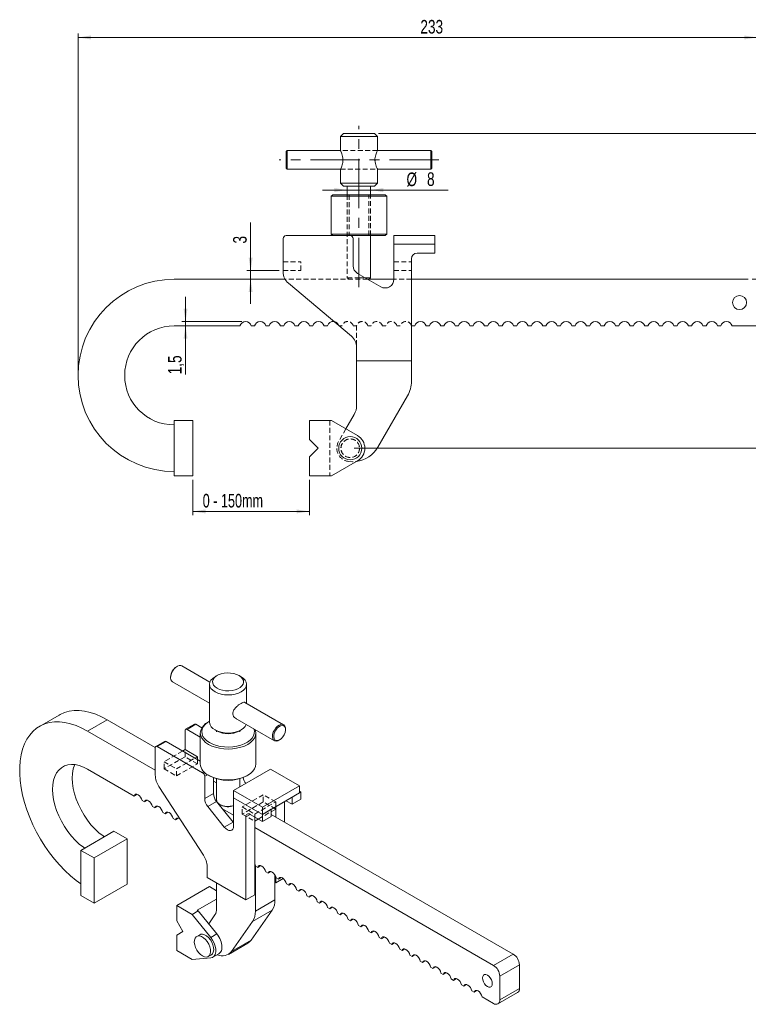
# Model space of a CAD drawing. Header units: millimetres. Extents: x 78 to 474, y 39 to 377.
# Tile 1 of 2: x 78 to 328, y 39 to 377. Entities that reach past the tile are written whole.
import ezdxf

# ---------------------------------------------------------------- set-up
doc = ezdxf.new("R2010")
doc.units = ezdxf.units.MM
doc.header["$LTSCALE"] = 1.333333
doc.linetypes.add('CENTERX2', pattern=[20.32, 12.7, -2.54, 2.54, -2.54])
doc.linetypes.add('HIDDEN', pattern=[1.905, 1.27, -0.635])
doc.styles.add('SLDTEXTSTYLE0', font='TXT', dxfattribs={"width": 0.75})
doc.styles.add('SLDTEXTSTYLE1', font='TXT', dxfattribs={"width": 0.694444})
doc.dimstyles.new('SLDDIMSTYLE0', dxfattribs={"dimtxt": 4.666667, "dimasz": 4.402667, "dimexe": 0, "dimexo": 0.0625, "dimgap": 1.166667, "dimtad": 1, "dimdec": 3, "dimrnd": 1e-09, "dimzin": 12, "dimdsep": 46, "dimtxsty": 'SLDTEXTSTYLE0', "dimsah": 1, "dimcen": 0.09, "dimadec": 0, "dimazin": 3, "dimtfac": 1, "dimtdec": 3, "dimtofl": 0, "dimtmove": 0, "dimatfit": 3, "dimfxl": 0, "dimfrac": 2, "dimtolj": 1, "dimtzin": 12, "dimarcsym": 0})
doc.dimstyles.new('SLDDIMSTYLE1', dxfattribs={"dimtxt": 4.666667, "dimasz": 4.402667, "dimexe": 0, "dimexo": 0.0625, "dimgap": 1.166667, "dimtad": 1, "dimdec": 3, "dimrnd": 1e-09, "dimzin": 12, "dimdsep": 46, "dimtxsty": 'SLDTEXTSTYLE0', "dimsah": 1, "dimcen": 0.09, "dimadec": 0, "dimazin": 3, "dimtfac": 1, "dimtdec": 3, "dimtmove": 0, "dimatfit": 0, "dimfxl": 0, "dimfrac": 2, "dimtolj": 1, "dimtzin": 12, "dimarcsym": 0})
doc.dimstyles.new('SLDDIMSTYLE2', dxfattribs={"dimtxt": 4.666667, "dimasz": 4.402667, "dimexe": 0, "dimexo": 0.0625, "dimgap": 1.166667, "dimtad": 1, "dimdec": 3, "dimrnd": 1e-09, "dimdsep": 46, "dimtxsty": 'SLDTEXTSTYLE0', "dimsah": 1, "dimcen": 0.09, "dimadec": 0, "dimazin": 2, "dimtfac": 1, "dimtdec": 3, "dimtofl": 0, "dimtmove": 0, "dimatfit": 3, "dimfxl": 0, "dimfrac": 2, "dimtolj": 1, "dimtzin": 12, "dimarcsym": 0})

# ---------------------------------------------------------------- blocks, each defined once
blk = doc.blocks.new('_D')
at = {"color": 218, "linetype": 'Continuous', "lineweight": 0}
for p, q in [((98.01, 256.03), (98.01, 372.03)), ((331.01, 286.03), (331.01, 372.03)), ((98.01, 370.69), (331.01, 370.69))]:
    blk.add_line(p, q, dxfattribs=at)
for points in [[(98.01, 370.69), (102.41, 370.02), (102.41, 371.37)], [(331.01, 370.69), (326.6, 371.37), (326.6, 370.02)]]:
    blk.add_solid(points, dxfattribs=at)
at = {"color": 218, "linetype": 'Continuous', "lineweight": 0, "insert": (215.47, 376.71, 6.38), "char_height": 4.667, "attachment_point": 1, "style": 'SLDTEXTSTYLE0'}
blk.add_mtext('233', dxfattribs=at)
blk = doc.blocks.new('_D_1')
at = {"color": 218, "linetype": 'Continuous', "lineweight": 0}
for p, q in [((323.78, 271.69), (353.67, 271.69)), ((352.34, 229.69), (352.34, 271.69)), ((192.74, 229.69), (353.67, 229.69))]:
    blk.add_line(p, q, dxfattribs=at)
for points in [[(352.34, 271.69), (351.66, 267.29), (353.02, 267.29)], [(352.34, 229.69), (353.02, 234.1), (351.66, 234.1)]]:
    blk.add_solid(points, dxfattribs=at)
at = {"color": 218, "linetype": 'Continuous', "lineweight": 0, "insert": (346.32, 242.14, 6.38), "char_height": 4.667, "attachment_point": 1, "rotation": 90, "style": 'SLDTEXTSTYLE0'}
blk.add_mtext('42', dxfattribs=at)
blk = doc.blocks.new('_D_3')
at = {"color": 218, "linetype": 'Continuous', "lineweight": 0}
for p, q in [((137.36, 218.86), (137.36, 206.67)), ((177.41, 218.86), (177.41, 206.67)), ((137.36, 208), (177.41, 208))]:
    blk.add_line(p, q, dxfattribs=at)
for points in [[(137.36, 208), (141.76, 207.32), (141.76, 208.68)], [(177.41, 208), (173, 208.68), (173, 207.32)]]:
    blk.add_solid(points, dxfattribs=at)
at = {"color": 218, "linetype": 'Continuous', "lineweight": 0, "insert": (140.78, 214.02, 6.38), "char_height": 4.667, "attachment_point": 1, "style": 'SLDTEXTSTYLE1'}
blk.add_mtext('0 - 150mm', dxfattribs=at)
blk = doc.blocks.new('_D_4')
at = {"color": 218, "linetype": 'Continuous', "lineweight": 0}
for p, q in [((201.09, 337.69), (353.67, 337.69)), ((352.34, 337.69), (352.34, 287.69)), ((329.34, 287.69), (353.67, 287.69))]:
    blk.add_line(p, q, dxfattribs=at)
for points in [[(352.34, 337.69), (351.66, 333.29), (353.02, 333.29)], [(352.34, 287.69), (353.02, 292.1), (351.66, 292.1)]]:
    blk.add_solid(points, dxfattribs=at)
at = {"color": 218, "linetype": 'Continuous', "lineweight": 0, "insert": (346.32, 313.7, 6.38), "char_height": 4.667, "attachment_point": 1, "rotation": 90, "style": 'SLDTEXTSTYLE0'}
blk.add_mtext('50', dxfattribs=at)
blk = doc.blocks.new('_D_5')
at = {"color": 218, "linetype": 'Continuous', "lineweight": 0}
for p, q in [((190.41, 318.32), (181.94, 318.32)), ((190.41, 318.32), (198.41, 318.32)), ((198.41, 318.32), (224.99, 318.32))]:
    blk.add_line(p, q, dxfattribs=at)
for points in [[(190.41, 318.32), (186, 318.99), (186, 317.64)], [(198.41, 318.32), (202.81, 317.64), (202.81, 318.99)]]:
    blk.add_solid(points, dxfattribs=at)
at = {"color": 218, "linetype": 'Continuous', "lineweight": 0, "attachment_point": 1, "style": 'SLDTEXTSTYLE0'}
for s, insert, char_height in [('%%c', (210.71, 324.33, 6.38), 4.667), ('8', (217.75, 324.4, 6.38), 4.67)]:
    blk.add_mtext(s, dxfattribs=dict(at, insert=insert, char_height=char_height))
blk = doc.blocks.new('_D_6')
at = {"color": 179, "linetype": 'Continuous', "lineweight": 0}
for p, q in [((157.23, 290.69), (157.23, 307.19)), ((167.07, 290.69), (155.89, 290.69)), ((157.23, 290.69), (157.23, 287.69)), ((157.23, 287.69), (157.23, 279.23))]:
    blk.add_line(p, q, dxfattribs=at)
for points in [[(157.23, 290.69), (157.9, 295.1), (156.55, 295.1)], [(157.23, 287.69), (156.55, 283.29), (157.9, 283.29)]]:
    blk.add_solid(points, dxfattribs=at)
at = {"color": 179, "linetype": 'Continuous', "lineweight": 0, "insert": (151.21, 299.95, 6.38), "char_height": 4.67, "attachment_point": 1, "rotation": 90, "style": 'SLDTEXTSTYLE0'}
blk.add_mtext('3', dxfattribs=at)
blk = doc.blocks.new('_D_7')
at = {"color": 179, "linetype": 'Continuous', "lineweight": 0}
for p, q in [((134.89, 273.19), (134.89, 281.66)), ((154.17, 273.19), (133.56, 273.19)), ((134.89, 273.19), (134.89, 271.69)), ((134.89, 271.69), (134.89, 255.05))]:
    blk.add_line(p, q, dxfattribs=at)
for points in [[(134.89, 273.19), (135.57, 277.6), (134.21, 277.6)], [(134.89, 271.69), (134.21, 267.29), (135.57, 267.29)]]:
    blk.add_solid(points, dxfattribs=at)
at = {"color": 179, "linetype": 'Continuous', "lineweight": 0, "insert": (128.88, 255.05, 6.38), "char_height": 4.667, "attachment_point": 1, "rotation": 90, "style": 'SLDTEXTSTYLE0'}
blk.add_mtext('1,5', dxfattribs=at)

msp = doc.modelspace()

# ---------------------------------------------------------------- linework, layer by layer
at = {"color": 218, "linetype": 'CENTERX2', "lineweight": 0}
for p, q in [((194.4069, 285.0265), (194.4069, 340.3599)), ((221.7736, 328.6932), (167.0403, 328.6932))]:
    msp.add_line(p, q, dxfattribs=at)
at = {"color": 7, "linetype": 'Continuous', "lineweight": 15}
for p, q in [((189.0569, 337.6932), (188.0569, 336.6932)), ((188.0569, 336.6932), (188.0569, 331.8682)), ((200.7569, 336.6932), (188.0569, 336.6932)), ((189.0569, 337.6932), (199.7569, 337.6932)), ((200.7569, 336.6932), (199.7569, 337.6932)), ((200.7569, 331.8682), (200.7569, 336.6932)), ((169.7069, 331.8682), (169.4069, 331.5682)), ((169.4069, 325.8182), (169.4069, 331.5682)), ((188.0569, 331.8682), (169.7069, 331.8682)), ((169.7069, 331.8682), (169.7069, 325.5182)), ((219.1069, 331.8682), (200.7569, 331.8682)), ((219.4069, 331.5682), (219.1069, 331.8682)), ((219.1069, 325.5182), (219.1069, 331.8682)), ((219.4069, 331.5682), (219.4069, 325.8182)), ((169.4069, 325.8182), (169.7069, 325.5182)), ((169.7069, 325.5182), (188.0569, 325.5182)), ((188.0569, 325.4932), (188.0569, 320.6932)), ((200.7569, 325.5182), (219.1069, 325.5182)), ((200.7569, 320.6932), (200.7569, 325.5182)), ((219.1069, 325.5182), (219.4069, 325.8182)), ((188.0569, 320.6932), (189.0569, 319.6932)), ((188.0569, 320.6932), (194.4069, 320.6932)), ((194.4069, 319.6932), (189.0569, 319.6932)), ((190.4069, 319.6932), (190.4069, 316.6932)), ((194.4069, 320.6932), (200.7569, 320.6932)), ((199.7569, 319.6932), (194.4069, 319.6932)), ((198.4069, 316.6932), (198.4069, 319.6932)), ((199.7569, 319.6932), (200.7569, 320.6932)), ((185.3819, 316.6932), (184.8819, 316.1932)), ((184.8819, 316.1932), (184.8819, 303.1932)), ((194.4069, 316.1932), (184.8819, 316.1932)), ((185.3819, 316.6932), (194.4069, 316.6932)), ((194.4069, 316.6932), (203.4319, 316.6932)), ((203.9319, 316.1932), (194.4069, 316.1932)), ((203.9319, 316.1932), (203.4319, 316.6932)), ((203.9319, 303.1932), (203.9319, 316.1932)), ((168.4069, 301.6932), (168.4069, 290.17)), ((191.4069, 302.6932), (169.4069, 302.6932)), ((184.8819, 303.1932), (185.3819, 302.6932)), ((184.8819, 303.1932), (194.4069, 303.1932)), ((194.4069, 302.6932), (191.4069, 302.6932)), ((192.4069, 292.312), (192.4069, 301.6932)), ((194.4069, 303.1932), (203.9319, 303.1932)), ((203.4319, 302.6932), (194.4069, 302.6932)), ((198.4069, 288.1932), (198.4069, 302.6932)), ((203.4319, 302.6932), (203.9319, 303.1932)), ((206.4069, 299.6932), (206.4069, 302.6932)), ((206.4069, 302.6932), (220.4069, 302.6932)), ((220.4069, 299.6932), (220.4069, 302.6932)), ((206.4069, 299.6932), (220.4069, 299.6932)), ((206.4069, 299.6932), (206.4069, 287.6932)), ((220.4069, 296.6932), (220.4069, 299.6932)), ((212.4069, 259.6932), (212.4069, 294.6932)), ((214.4069, 296.6932), (220.4069, 296.6932)), ((169.0635, 287.6932), (131.0069, 287.6932)), ((201.9069, 285.0951), (193.9069, 289.7139)), ((196.5409, 288.1932), (198.4069, 288.1932)), ((206.4069, 287.6932), (197.4069, 287.6932)), ((197.9069, 287.6932), (198.4069, 288.1932)), ((328.0069, 287.6932), (212.4069, 287.6932)), ((170.193, 286.3398), (191.8209, 268.1919)), ((131.0069, 271.6932), (153.5704, 271.6932)), ((157.4434, 271.6932), (158.5704, 271.6932)), ((162.4434, 271.6932), (163.5704, 271.6932)), ((167.4434, 271.6932), (168.5704, 271.6932)), ((172.4434, 271.6932), (173.5704, 271.6932)), ((177.4434, 271.6932), (178.5704, 271.6932)), ((182.4434, 271.6932), (183.5704, 271.6932)), ((187.4434, 271.6932), (187.3664, 271.9296)), ((187.4434, 271.6932), (187.6482, 271.6932)), ((212.4434, 271.6932), (212.4069, 271.8177)), ((212.4434, 271.6932), (213.5705, 271.6932)), ((217.4434, 271.6932), (218.5704, 271.6932)), ((222.4434, 271.6932), (223.5704, 271.6932)), ((227.4434, 271.6932), (228.5704, 271.6932)), ((232.4434, 271.6932), (233.5704, 271.6932)), ((237.4434, 271.6932), (238.5704, 271.6932)), ((242.4434, 271.6932), (243.5704, 271.6932)), ((247.4434, 271.6932), (248.5704, 271.6932)), ((252.4434, 271.6932), (253.5704, 271.6932)), ((257.4434, 271.6932), (258.5704, 271.6932)), ((262.4434, 271.6932), (263.5704, 271.6932)), ((267.4434, 271.6932), (268.5705, 271.6932)), ((272.4434, 271.6932), (273.5704, 271.6932)), ((277.4434, 271.6932), (278.5704, 271.6932)), ((282.4434, 271.6932), (283.5705, 271.6932)), ((287.4434, 271.6932), (288.5704, 271.6932)), ((292.4434, 271.6932), (293.5704, 271.6932)), ((297.4434, 271.6932), (298.5705, 271.6932)), ((302.4434, 271.6932), (303.5704, 271.6932)), ((307.4434, 271.6932), (308.5704, 271.6932)), ((312.4434, 271.6932), (313.5705, 271.6932)), ((317.4434, 271.6932), (318.5704, 271.6932)), ((322.4434, 271.6932), (328.0069, 271.6932)), ((193.6069, 264.3617), (193.6069, 259.6932)), ((193.6069, 259.6932), (212.4069, 259.6932)), ((193.6069, 259.6932), (193.6069, 244.3114)), ((212.4069, 252.6727), (212.4069, 259.6932)), ((200.882, 230.0314), (211.0672, 247.6727)), ((192.8031, 241.3114), (189.9232, 236.3233)), ((137.3569, 239.1932), (131.0069, 239.1932)), ((131.0069, 220.1932), (131.0069, 239.1932)), ((137.3569, 220.1932), (137.3569, 239.1932)), ((177.4069, 239.1932), (177.4069, 232.6932)), ((184.9525, 239.1932), (177.4069, 239.1932)), ((193.9069, 234.0233), (184.9525, 239.1932)), ((177.4069, 232.6932), (180.4069, 229.6932)), ((180.4069, 229.6932), (177.4069, 226.6932)), ((177.4069, 226.6932), (177.4069, 220.1932)), ((184.9525, 220.1932), (193.9069, 225.3631)), ((137.3569, 220.1932), (131.0069, 220.1932)), ((177.4069, 220.1932), (184.9525, 220.1932)), ((132.0244, 154.806), (131.8123, 154.6836)), ((143.2663, 149.3902), (133.6121, 154.9634)), ((129.7797, 151.1626), (129.7797, 150.9177)), ((130.4374, 149.464), (143.1403, 142.1308)), ((145.7066, 151.6635), (144.9994, 151.2551)), ((153.9811, 151.2551), (153.2739, 151.6635)), ((143.1403, 148.6634), (143.1403, 135.5988)), ((155.8403, 142.1314), (155.8403, 148.6634)), ((168.5432, 134.7982), (155.2778, 142.4561)), ((91.5286, 138.1109), (84.7934, 134.2228)), ((108.0273, 136.4771), (101.2921, 132.589)), ((124.4983, 126.9686), (108.0273, 136.4771)), ((143.1076, 136.0161), (142.754, 135.8119)), ((151.8729, 137.0896), (165.3684, 129.2988)), ((124.494, 119.1948), (101.2921, 132.589)), ((134.7117, 132.7796), (134.7117, 126.2473)), ((137.9241, 134.9724), (134.9189, 133.2375)), ((135.4188, 133.188), (138.424, 134.9228)), ((139.9653, 130.5634), (135.4188, 133.188)), ((140.4927, 133.7287), (138.424, 134.9228)), ((139.9653, 131.9243), (139.9653, 121.3093)), ((144.9994, 133.0071), (145.7066, 132.5987)), ((145.4903, 132.7236), (145.4903, 132.3326)), ((153.2739, 132.5987), (153.9811, 133.0071)), ((153.4903, 132.3326), (153.4903, 132.7236)), ((159.0153, 121.3093), (159.0153, 131.9243)), ((169.2009, 133.0996), (169.2009, 133.3445)), ((127.7064, 129.0738), (124.7012, 127.3389)), ((128.2063, 129.0243), (125.2011, 127.2894)), ((139.9653, 122.236), (128.2063, 129.0243)), ((166.9562, 129.4562), (167.1683, 129.5786)), ((124.494, 126.8811), (124.494, 117.472)), ((140.7575, 118.3089), (125.2011, 127.2894)), ((134.7117, 126.2473), (133.8642, 125.7581)), ((138.9544, 123.7981), (134.7117, 126.2473)), ((138.1069, 123.3088), (138.9544, 123.7981)), ((138.9544, 122.8196), (138.9544, 123.7981)), ((101.2921, 119.5243), (117.2469, 110.3138)), ((164.092, 119.5336), (151.3641, 112.1859)), ((173.9915, 113.8187), (164.092, 119.5336)), ((141.4646, 109.4241), (141.4646, 117.0842)), ((142.754, 117.4218), (143.1076, 117.2176)), ((144.4698, 111.1589), (144.4698, 116.5715)), ((145.4903, 114.8502), (144.4698, 115.4393)), ((145.4903, 116.2307), (145.4903, 109.0612)), ((153.4903, 113.4133), (153.4903, 116.2307)), ((155.8729, 117.2176), (156.2265, 117.4218)), ((125.757, 113.6154), (141.0502, 89.9682)), ((151.3641, 109.7363), (151.3641, 112.1859)), ((151.3641, 112.1859), (161.2636, 106.471)), ((161.2636, 106.471), (173.9915, 113.8187)), ((171.4813, 109.92), (174.4865, 111.6548)), ((173.9915, 111.3691), (173.9915, 113.8187)), ((174.4865, 111.6548), (173.9915, 111.9406)), ((174.4865, 109.2052), (174.4865, 111.6548)), ((118.2629, 110.9003), (117.2469, 110.3138)), ((119.9855, 108.7329), (120.7824, 108.2728)), ((121.7984, 108.8593), (120.7824, 108.2728)), ((144.4698, 111.1589), (141.4646, 109.4241)), ((145.5305, 108.4252), (142.5253, 106.6903)), ((151.1873, 101.3881), (145.5305, 108.4252)), ((151.3641, 109.7363), (161.2636, 104.0214)), ((151.3641, 109.7363), (151.3641, 99.9378)), ((161.2636, 104.0214), (173.9915, 111.3691)), ((168.8296, 101.3767), (168.8296, 108.3892)), ((169.3596, 108.6951), (171.4813, 107.4703)), ((171.4813, 107.4703), (171.4813, 109.92)), ((171.4813, 107.4703), (174.4865, 109.2052)), ((123.5211, 106.6918), (124.318, 106.2318)), ((125.3339, 106.8183), (124.318, 106.2318)), ((128.8695, 104.7773), (127.8535, 104.1908)), ((148.1821, 99.6533), (142.5253, 106.6903)), ((146.6614, 107.4286), (147.015, 107.2244)), ((151.3641, 103.683), (147.5921, 105.8606)), ((161.2636, 104.0214), (161.2636, 106.471)), ((164.2688, 105.7563), (161.2636, 104.0214)), ((164.2688, 104.9387), (165.8244, 105.8367)), ((164.2688, 103.3066), (164.2688, 105.7563)), ((165.8244, 105.8367), (165.8244, 106.6543)), ((165.8244, 103.1116), (165.8244, 106.6543)), ((127.0566, 104.6508), (127.8535, 104.1908)), ((130.5921, 102.6098), (131.389, 102.1497)), ((132.405, 102.7363), (131.389, 102.1497)), ((155.6067, 74.6254), (155.6067, 103.2043)), ((157.021, 104.021), (161.2636, 101.5718)), ((158.6119, 101.673), (158.6119, 103.1025)), ((158.6119, 76.3603), (158.6119, 103.1025)), ((158.6119, 101.673), (159.8501, 102.3878)), ((161.2636, 101.5718), (161.2636, 104.0214)), ((164.2688, 103.3066), (161.2636, 101.5718)), ((247.3273, 56.0609), (164.2688, 104.0096)), ((99.0028, 91.6652), (110.3165, 98.1965)), ((114.8067, 95.6044), (110.3165, 98.1965)), ((134.1277, 100.5688), (134.0907, 100.7293)), ((134.1277, 100.5688), (134.2344, 100.5072)), ((151.1873, 101.3881), (148.1821, 99.6533)), ((151.3641, 101.1807), (151.1873, 101.3881)), ((240.5921, 52.1728), (158.6119, 99.4989)), ((103.493, 89.0731), (114.8067, 95.6044)), ((114.8067, 95.6044), (114.8067, 80.0901)), ((103.493, 89.0731), (99.0028, 91.6652)), ((99.0028, 76.1509), (99.0028, 91.6652)), ((103.493, 73.5588), (103.493, 89.0731)), ((142.3131, 86.1116), (142.3131, 82.2996)), ((158.8506, 70.7655), (158.8506, 86.3982)), ((158.8764, 86.2816), (159.6733, 85.8216)), ((160.6893, 86.4081), (159.6733, 85.8216)), ((142.3131, 82.2996), (155.6067, 74.6254)), ((162.4119, 84.2406), (163.2088, 83.7806)), ((164.2248, 84.3671), (163.2088, 83.7806)), ((165.5858, 74.6537), (165.5858, 83.146)), ((165.8244, 80.524), (165.8244, 82.6342)), ((165.8244, 80.524), (168.3739, 81.9957)), ((165.9475, 82.1996), (166.7444, 81.7395)), ((167.7604, 82.326), (166.7444, 81.7395)), ((114.8067, 80.0901), (103.493, 73.5588)), ((143.0821, 79.2303), (131.8568, 72.75)), ((145.557, 77.8016), (143.0821, 79.2303)), ((145.557, 80.427), (145.557, 71.6124)), ((165.5858, 80.6617), (165.8244, 80.524)), ((169.483, 80.1586), (170.2799, 79.6985)), ((171.2959, 80.285), (170.2799, 79.6985)), ((173.0185, 78.1176), (173.8154, 77.6575)), ((174.8314, 78.244), (173.8154, 77.6575)), ((103.493, 73.5588), (99.0028, 76.1509)), ((138.8837, 71.0917), (145.557, 74.9441)), ((158.6119, 76.3603), (155.6067, 74.6254)), ((165.5858, 74.6537), (158.8506, 70.7655)), ((176.5541, 76.0765), (177.351, 75.6165)), ((178.367, 76.203), (177.351, 75.6165)), ((131.8568, 72.75), (131.8568, 67.4425)), ((137.1923, 69.6699), (131.8568, 72.75)), ((139.2694, 70.869), (138.8837, 71.0917)), ((157.4364, 60.8706), (164.6384, 71.1178)), ((164.6384, 71.1178), (157.9032, 67.2297)), ((180.0896, 74.0355), (180.8865, 73.5755)), ((181.9025, 74.162), (180.8865, 73.5755)), ((183.6251, 71.9945), (184.422, 71.5344)), ((185.438, 72.1209), (184.422, 71.5344)), ((139.2694, 70.869), (137.1923, 69.6699)), ((143.524, 61.7933), (137.1923, 69.6699)), ((139.2694, 70.869), (145.6012, 62.9924)), ((144.9886, 69.4909), (142.8375, 66.4303)), ((187.1607, 69.9535), (187.9576, 69.4934)), ((188.9736, 70.0799), (187.9576, 69.4934)), ((190.6962, 67.9125), (191.4931, 67.4524)), ((192.5091, 68.0389), (191.4931, 67.4524)), ((131.8568, 67.4425), (133.9781, 63.7683)), ((150.7012, 56.9825), (157.9032, 67.2297)), ((194.2317, 65.8714), (195.0286, 65.4114)), ((196.0446, 65.9979), (195.0286, 65.4114)), ((133.9781, 63.7683), (131.8568, 62.5433)), ((131.8568, 62.5433), (131.8568, 57.2358)), ((139.7721, 62.7152), (138.7114, 62.1029)), ((145.6012, 62.9924), (143.524, 61.7933)), ((157.4364, 60.8706), (150.7012, 56.9825)), ((197.7673, 63.8304), (198.5642, 63.3704)), ((199.5802, 63.9569), (198.5642, 63.3704)), ((201.3028, 61.7894), (202.0997, 61.3293)), ((203.1157, 61.9158), (202.0997, 61.3293)), ((149.5771, 55.9399), (156.3123, 59.828)), ((204.8383, 59.7484), (205.6352, 59.2883)), ((206.6512, 59.8748), (205.6352, 59.2883)), ((208.3739, 57.7073), (209.1708, 57.2473)), ((210.1868, 57.8338), (209.1708, 57.2473)), ((131.8568, 57.2358), (137.1923, 54.1557)), ((137.1923, 54.1557), (143.524, 54.7218)), ((142.6798, 55.2286), (143.7405, 55.8409)), ((144.2561, 54.9478), (146.3332, 56.1469)), ((211.9094, 55.6663), (212.7063, 55.2063)), ((213.7223, 55.7928), (212.7063, 55.2063)), ((240.5921, 52.1728), (247.3273, 56.0609)), ((215.4449, 53.6253), (216.2419, 53.1653)), ((217.2578, 53.7518), (216.2419, 53.1653)), ((218.9805, 51.5843), (219.7774, 51.1242)), ((220.7934, 51.7107), (219.7774, 51.1242)), ((249.4486, 52.3867), (242.7135, 48.4986)), ((249.4486, 44.2213), (249.4486, 52.3867)), ((222.516, 49.5433), (223.3129, 49.0832)), ((224.3289, 49.6697), (223.3129, 49.0832)), ((226.0515, 47.5022), (226.8485, 47.0422)), ((227.8644, 47.6287), (226.8485, 47.0422)), ((242.7135, 40.3331), (242.7135, 48.4986)), ((229.5871, 45.4612), (230.384, 45.0012)), ((231.4, 45.5877), (230.384, 45.0012)), ((242.7135, 40.3331), (249.4486, 44.2213)), ((233.1226, 43.4202), (233.9195, 42.9602)), ((234.9355, 43.5467), (233.9195, 42.9602)), ((236.6581, 41.3792), (240.5921, 39.1081)), ((242.092, 38.9596), (248.8272, 42.8478))]:
    msp.add_line(p, q, dxfattribs=at)
at = {"color": 7, "linetype": 'HIDDEN', "lineweight": 0}
for p, q in [((200.7569, 331.8932), (188.0569, 331.8932)), ((200.7569, 331.8682), (188.0569, 331.8682)), ((188.0569, 331.8682), (188.0569, 331.8568)), ((200.7569, 331.852), (200.7569, 331.8682)), ((188.0569, 325.5182), (200.7569, 325.5182)), ((188.0569, 325.4932), (200.7569, 325.4932)), ((200.7569, 325.5182), (200.7569, 325.5189)), ((190.4069, 316.6932), (190.4069, 288.1932)), ((191.0069, 316.6932), (191.0069, 302.6932)), ((197.8069, 302.6932), (197.8069, 316.6932)), ((198.4069, 302.6932), (198.4069, 316.6932)), ((168.4069, 293.6932), (174.4069, 293.6932)), ((168.4069, 290.6932), (174.4069, 290.6932)), ((174.4069, 290.6932), (174.4069, 293.6932)), ((206.4069, 293.6932), (212.4069, 293.6932)), ((206.4069, 290.6932), (212.4069, 290.6932)), ((197.4069, 287.6932), (169.0635, 287.6932)), ((190.4069, 288.1932), (194.4069, 288.1932)), ((190.4069, 288.1932), (190.9069, 287.6932)), ((194.4069, 288.1932), (196.5409, 288.1932)), ((212.4069, 287.6932), (206.4069, 287.6932)), ((187.6482, 271.6932), (188.5704, 271.6932)), ((192.4434, 271.6932), (193.5704, 271.6932)), ((193.6069, 271.8177), (193.6069, 264.3617)), ((197.4434, 271.6932), (198.5704, 271.6932)), ((202.4434, 271.6932), (203.5704, 271.6932)), ((207.4434, 271.6932), (208.5704, 271.6932)), ((184.4069, 239.1932), (184.4069, 220.1932)), ((189.9232, 236.3233), (187.4232, 231.9932)), ((133.8642, 125.7581), (127.4992, 122.0836)), ((134.7117, 123.7977), (134.7117, 126.2473)), ((134.7117, 123.7977), (127.4992, 119.634)), ((127.4992, 119.634), (127.4992, 122.0836)), ((127.4992, 122.0836), (131.7419, 119.6344)), ((131.7419, 119.6344), (138.1069, 123.3088)), ((138.9544, 121.3485), (134.7117, 123.7977)), ((138.9544, 121.3485), (138.9544, 122.8196)), ((127.4992, 119.634), (131.7419, 117.1848)), ((131.7419, 117.1848), (138.9544, 121.3485)), ((131.7419, 117.1848), (131.7419, 119.6344)), ((161.5818, 110.7356), (154.3693, 106.5719)), ((161.5818, 108.2859), (154.3693, 104.1223)), ((158.6119, 104.1227), (165.8244, 108.2863)), ((165.8244, 108.2863), (161.5818, 110.7356)), ((161.5818, 108.2859), (161.5818, 110.7356)), ((165.8244, 105.8367), (161.5818, 108.2859)), ((165.8244, 106.6543), (165.8244, 108.2863)), ((154.3693, 104.1223), (154.3693, 106.5719)), ((154.3693, 106.5719), (158.6119, 104.1227)), ((159.8501, 102.3878), (164.2688, 104.9387)), ((154.3693, 104.1223), (158.6119, 101.673)), ((158.6119, 103.1025), (158.6119, 104.1227))]:
    msp.add_line(p, q, dxfattribs=at)
at = {"color": 8, "linetype": 'Continuous', "lineweight": 15}
for p, q in [((140.7575, 118.3089), (141.2235, 118.5779)), ((142.411, 117.6305), (141.4646, 117.0842)), ((157.0212, 104.0209), (155.6067, 103.2043))]:
    msp.add_line(p, q, dxfattribs=at)
at = {"color": 7, "linetype": 'HIDDEN', "lineweight": 0, "flags": 128}
msp.add_lwpolyline([(190.7129, 225.1459), (192.2054, 225.0314), (193.4673, 225.1092)], dxfattribs=at)
at = {"color": 7, "linetype": 'Continuous', "lineweight": 15, "flags": 128}
for points in [[(133.6121, 154.9634), (133.2499, 155.0935), (132.6969, 155.0754), (132.094, 154.845), (131.4861, 154.4196), (130.918, 153.8305), (130.432, 153.1215), (130.0642, 152.3452), (129.8418, 151.5591), (129.7812, 150.8216), (129.8871, 150.1874), (130.1515, 149.7034), (130.4374, 149.464)], [(153.2733, 151.6639), (152.4041, 152.0702), (151.4075, 152.3633), (150.3272, 152.5304), (149.2103, 152.5642), (148.1056, 152.4632), (147.0614, 152.2318), (146.1234, 151.8802), (145.3325, 151.4236), (144.7234, 150.8821), (144.3226, 150.2793), (144.1476, 149.6416), (144.2061, 148.9968), (144.4956, 148.3731), (145.0034, 147.7979), (145.7072, 147.2961), (146.5764, 146.8897), (147.573, 146.5966), (148.6533, 146.4295), (149.7703, 146.3957), (150.8749, 146.4967), (151.9191, 146.7281), (152.8571, 147.0798), (153.648, 147.5363), (154.2571, 148.0778), (154.658, 148.6806), (154.8329, 149.3183), (154.7744, 149.9631), (154.4849, 150.5868), (153.9771, 151.1621), (153.2733, 151.6639)], [(153.9804, 151.2555), (154.7701, 150.7), (155.3569, 150.0663), (155.7182, 149.3786), (155.8403, 148.6634), (155.7182, 147.9483), (155.3569, 147.2606), (154.7701, 146.6268), (153.9804, 146.0713), (153.0181, 145.6154), (151.9203, 145.2767), (150.7291, 145.0681), (149.4903, 144.9976), (148.2514, 145.0681), (147.0602, 145.2767), (145.9624, 145.6154), (145.0001, 146.0713), (144.2104, 146.6268), (143.6236, 147.2606), (143.2623, 147.9483), (143.1403, 148.6634), (143.2623, 149.3786), (143.6236, 150.0663), (144.2104, 150.7), (144.9994, 151.2551)], [(108.0273, 136.4771), (106.0484, 137.5225), (104.0837, 138.3661), (102.1475, 139.002), (100.2536, 139.4256), (98.4158, 139.6337), (96.6472, 139.625), (94.9605, 139.3995), (93.3681, 138.9587), (91.8812, 138.3059), (91.5286, 138.1109)], [(101.2921, 132.589), (99.3132, 133.6343), (97.3485, 134.478), (95.4123, 135.1139), (93.5184, 135.5374), (91.6806, 135.7456), (89.912, 135.7369), (88.2253, 135.5113), (86.6329, 135.0706), (85.146, 134.4178), (83.7755, 133.5577), (82.5312, 132.4965), (81.4221, 131.2418), (80.4561, 129.8026), (79.6402, 128.1894), (78.9804, 126.4138), (78.4813, 124.4885), (78.1466, 122.4274), (77.9786, 120.2454), (77.9786, 117.9581), (78.1466, 115.5822), (78.4813, 113.1346), (78.9804, 110.6331), (79.6402, 108.0956), (80.4561, 105.5404), (81.4221, 102.986), (82.5312, 100.4507), (83.7755, 97.9528), (85.146, 95.5104), (86.6329, 93.1409), (88.2253, 90.8615), (89.912, 88.6886), (91.6806, 86.6379), (93.5184, 84.7241), (95.4123, 82.9611), (97.3485, 81.3615), (99.0028, 80.1488)], [(142.7551, 128.0362), (141.7844, 128.6923), (141.0034, 129.428), (140.4314, 130.2252), (140.0825, 131.0642), (139.9653, 131.9243), (140.0825, 132.7845), (140.4314, 133.6235), (141.0034, 134.4207), (141.7844, 135.1564), (142.754, 135.8119)], [(143.1076, 136.0161), (142.3859, 135.5457), (141.5851, 134.8462), (140.989, 134.0816), (140.6131, 133.2717), (140.4671, 132.4375), (140.5548, 131.6006), (140.8739, 130.7826), (141.4162, 130.0048), (142.1676, 129.2872), (143.1086, 128.6486)], [(158.7981, 133.0917), (158.898, 132.7845), (159.0153, 131.9243), (158.898, 131.0642), (158.5491, 130.2252), (157.9771, 129.428), (157.1961, 128.6923), (156.2255, 128.0362), (155.0889, 127.4758), (153.8145, 127.025), (152.4336, 126.6948), (150.9803, 126.4934), (149.4903, 126.4257), (148.0002, 126.4934), (146.5469, 126.6948), (145.166, 127.025), (143.8916, 127.4758), (142.7551, 128.0362)], [(143.1086, 128.6486), (144.215, 128.1053), (145.4579, 127.6715), (146.8053, 127.3585), (148.2222, 127.1743), (149.672, 127.1236), (151.1171, 127.2079), (152.52, 127.4249), (153.8445, 127.7691), (155.0561, 128.2314), (156.1237, 128.7999), (157.0194, 129.4599), (157.7202, 130.1943), (158.2077, 130.9842), (158.4696, 131.8089), (158.4988, 132.6472), (158.3392, 133.3566)], [(145.0001, 133.0067), (145.9624, 132.5508), (147.0602, 132.212), (148.2514, 132.0034), (149.4903, 131.933), (150.7291, 132.0034), (151.9203, 132.212), (153.0181, 132.5508), (153.9804, 133.0067), (154.7701, 133.5622), (155.3569, 134.1959), (155.7142, 134.872)], [(166.9562, 129.4562), (166.5816, 129.2762), (165.9982, 129.1508), (165.4859, 129.2403), (165.0825, 129.5381), (164.8182, 130.0221), (164.7123, 130.6564), (164.7728, 131.3939), (164.9953, 132.1799), (165.3631, 132.9562), (165.8491, 133.6652), (166.4171, 134.2543), (167.0251, 134.6798), (167.628, 134.9101), (168.181, 134.9282), (168.6431, 134.7327), (168.9801, 134.3381), (169.167, 133.7738), (169.2009, 133.3445)], [(169.1909, 132.8614), (169.1603, 133.5426), (168.9528, 134.0802), (168.5866, 134.4264), (168.0944, 134.5504), (167.5198, 134.4413), (166.914, 134.1086), (166.3308, 133.582), (165.8219, 132.9083), (165.4327, 132.1472), (165.1976, 131.3666), (165.1376, 130.6356), (165.258, 130.0193), (165.5481, 129.5724), (165.9821, 129.3346), (166.5215, 129.3271), (167.1184, 129.5505), (167.7196, 129.985), (168.2718, 130.592), (168.726, 131.3175), (169.0417, 132.097), (169.1909, 132.8614)], [(100.2744, 92.3993), (99.8431, 92.6996), (98.4153, 93.826), (97.0295, 95.1248), (95.7057, 96.5769), (94.4635, 98.1612), (93.3208, 99.8546), (92.2944, 101.6325), (91.3992, 103.4688), (90.6482, 105.3368), (90.0524, 107.2093), (89.6206, 109.059), (89.3589, 110.8588), (89.2713, 112.5826), (89.3589, 114.2052), (89.6206, 115.703), (90.0524, 117.054), (90.6482, 118.2387), (91.3992, 119.2396), (92.2944, 120.0423), (93.3208, 120.6351), (94.4635, 121.0092), (95.7057, 121.1593), (97.0295, 121.0831), (98.4153, 120.7817), (99.8431, 120.2596), (101.2921, 119.5243)], [(107.0096, 96.2874), (106.5783, 96.5878), (105.1505, 97.7142), (103.7646, 99.0129), (102.4409, 100.465), (101.1987, 102.0494), (100.056, 103.7428), (99.0296, 105.5206), (98.1344, 107.3569), (97.3834, 109.225), (96.7876, 111.0975), (96.3558, 112.9471), (96.0941, 114.747), (96.0065, 116.4708), (96.0941, 118.0934), (96.3558, 119.5911), (96.7876, 120.9421), (96.8558, 121.1055)], [(142.7551, 117.4212), (143.8916, 116.8608), (145.166, 116.41), (146.5469, 116.0798), (148.0002, 115.8783), (149.4903, 115.8106), (150.9803, 115.8783), (152.4336, 116.0798), (153.8145, 116.41), (155.0889, 116.8608), (156.2255, 117.4212), (157.1961, 118.0773), (157.9771, 118.813), (158.5491, 119.6101), (158.898, 120.4491), (159.0153, 121.3093)], [(119.9855, 108.7329), (119.7974, 109.3311), (119.4822, 109.9062), (119.0738, 110.3961), (118.6162, 110.7482), (118.1586, 110.9245), (117.7502, 110.9061), (117.435, 110.695), (117.2469, 110.3138)], [(123.5211, 106.6918), (123.333, 107.2901), (123.0178, 107.8652), (122.6094, 108.3551), (122.1517, 108.7071), (121.6941, 108.8834), (121.2857, 108.8651), (120.9705, 108.6539), (120.7824, 108.2728)], [(127.0566, 104.6508), (126.8685, 105.2491), (126.5533, 105.8241), (126.1449, 106.3141), (125.6873, 106.6661), (125.2296, 106.8424), (124.8213, 106.824), (124.5061, 106.6129), (124.318, 106.2318)], [(130.5921, 102.6098), (130.404, 103.2081), (130.0888, 103.7831), (129.6804, 104.273), (129.2228, 104.6251), (128.7652, 104.8014), (128.3568, 104.783), (128.0416, 104.5719), (127.8535, 104.1908)], [(132.9939, 102.4253), (132.7583, 102.5841), (132.3007, 102.7604), (131.8923, 102.742), (131.5771, 102.5309), (131.389, 102.1497)], [(151.3641, 99.9378), (151.2918, 99.3455), (151.0799, 98.877), (150.7428, 98.5643), (150.3034, 98.4286), (149.7918, 98.4793), (149.2428, 98.7128), (148.6937, 99.1132), (148.1821, 99.6533)], [(158.6119, 87.0454), (158.6423, 86.9824), (158.8506, 86.3982)], [(158.8764, 86.2816), (158.6883, 86.8799), (158.6119, 87.0454)], [(162.4119, 84.2406), (162.2238, 84.8389), (161.9086, 85.4139), (161.5003, 85.9039), (161.0426, 86.2559), (160.585, 86.4322), (160.1766, 86.4138), (159.8614, 86.2027), (159.6733, 85.8216)], [(165.9475, 82.1996), (165.7594, 82.7979), (165.4442, 83.3729), (165.0358, 83.8628), (164.5782, 84.2149), (164.1205, 84.3912), (163.7121, 84.3728), (163.3969, 84.1617), (163.2088, 83.7806)], [(169.483, 80.1586), (169.2949, 80.7569), (168.9797, 81.3319), (168.5713, 81.8218), (168.1137, 82.1739), (167.656, 82.3502), (167.2477, 82.3318), (166.9325, 82.1207), (166.7444, 81.7395)], [(173.0185, 78.1176), (172.8304, 78.7158), (172.5152, 79.2909), (172.1069, 79.7808), (171.6492, 80.1328), (171.1916, 80.3092), (170.7832, 80.2908), (170.468, 80.0797), (170.2799, 79.6985)], [(176.5541, 76.0765), (176.366, 76.6748), (176.0508, 77.2499), (175.6424, 77.7398), (175.1848, 78.0918), (174.7271, 78.2681), (174.3187, 78.2498), (174.0035, 78.0386), (173.8154, 77.6575)], [(180.0896, 74.0355), (179.9015, 74.6338), (179.5863, 75.2088), (179.1779, 75.6988), (178.7203, 76.0508), (178.2627, 76.2271), (177.8543, 76.2087), (177.5391, 75.9976), (177.351, 75.6165)], [(183.6251, 71.9945), (183.437, 72.5928), (183.1218, 73.1678), (182.7135, 73.6577), (182.2558, 74.0098), (181.7982, 74.1861), (181.3898, 74.1677), (181.0746, 73.9566), (180.8865, 73.5755)], [(187.1607, 69.9535), (186.9726, 70.5518), (186.6574, 71.1268), (186.249, 71.6167), (185.7914, 71.9688), (185.3337, 72.1451), (184.9253, 72.1267), (184.6101, 71.9156), (184.422, 71.5344)], [(190.6962, 67.9125), (190.5081, 68.5107), (190.1929, 69.0858), (189.7845, 69.5757), (189.3269, 69.9277), (188.8693, 70.1041), (188.4609, 70.0857), (188.1457, 69.8746), (187.9576, 69.4934)], [(194.2317, 65.8714), (194.0436, 66.4697), (193.7284, 67.0448), (193.3201, 67.5347), (192.8624, 67.8867), (192.4048, 68.063), (191.9964, 68.0446), (191.6812, 67.8335), (191.4931, 67.4524)], [(197.7673, 63.8304), (197.5792, 64.4287), (197.264, 65.0037), (196.8556, 65.4936), (196.398, 65.8457), (195.9403, 66.022), (195.5319, 66.0036), (195.2167, 65.7925), (195.0286, 65.4114)], [(140.6956, 55.4251), (141.3935, 55.124), (142.0476, 55.0455), (142.6167, 55.1944), (143.0651, 55.5615), (143.3646, 56.1236), (143.4964, 56.8454), (143.4522, 57.6816), (143.2349, 58.5797), (142.8579, 59.4831), (142.3451, 60.3352), (141.7287, 61.0824), (141.0473, 61.6778), (140.3439, 62.0839), (139.6625, 62.2752), (139.0461, 62.2397), (138.5333, 61.9797), (138.1564, 61.5114), (137.939, 60.8643), (137.8948, 60.0791), (138.0266, 59.2051), (138.3262, 58.2972), (138.7746, 57.4124), (139.3437, 56.6064), (139.9977, 55.9298), (140.6956, 55.4251)], [(143.7405, 55.8409), (144.1257, 56.1738), (144.4253, 56.7359), (144.5571, 57.4577), (144.5129, 58.2939), (144.2955, 59.192), (143.9186, 60.0954), (143.4058, 60.9475), (142.7894, 61.6947), (142.108, 62.2901), (141.4046, 62.6962), (140.7232, 62.8875), (140.1068, 62.852), (139.7721, 62.7152)], [(143.524, 54.7218), (144.1825, 54.9078), (144.7102, 55.3293), (145.0786, 55.9638), (145.2679, 56.7769), (145.2679, 57.7248), (145.0786, 58.7565), (144.7102, 59.8163), (144.1825, 60.8471), (143.524, 61.7933)], [(156.3123, 59.828), (156.84, 60.2051), (157.4364, 60.8706)], [(201.3028, 61.7894), (201.1147, 62.3877), (200.7995, 62.9627), (200.3911, 63.4526), (199.9335, 63.8047), (199.4759, 63.981), (199.0675, 63.9626), (198.7523, 63.7515), (198.5642, 63.3704)], [(204.8383, 59.7484), (204.6502, 60.3467), (204.335, 60.9217), (203.9267, 61.4116), (203.469, 61.7637), (203.0114, 61.94), (202.603, 61.9216), (202.2878, 61.7105), (202.0997, 61.3293)], [(208.3739, 57.7073), (208.1858, 58.3056), (207.8706, 58.8807), (207.4622, 59.3706), (207.0046, 59.7226), (206.5469, 59.899), (206.1385, 59.8806), (205.8233, 59.6694), (205.6352, 59.2883)], [(211.9094, 55.6663), (211.7213, 56.2646), (211.4061, 56.8397), (210.9977, 57.3296), (210.5401, 57.6816), (210.0825, 57.8579), (209.6741, 57.8396), (209.3589, 57.6284), (209.1708, 57.2473)], [(215.4449, 53.6253), (215.2568, 54.2236), (214.9417, 54.7986), (214.5333, 55.2885), (214.0756, 55.6406), (213.618, 55.8169), (213.2096, 55.7985), (212.8944, 55.5874), (212.7063, 55.2063)], [(218.9805, 51.5843), (218.7924, 52.1826), (218.4772, 52.7576), (218.0688, 53.2475), (217.6112, 53.5996), (217.1535, 53.7759), (216.7451, 53.7575), (216.4299, 53.5464), (216.2419, 53.1653)], [(222.516, 49.5433), (222.3279, 50.1416), (222.0127, 50.7166), (221.6043, 51.2065), (221.1467, 51.5586), (220.6891, 51.7349), (220.2807, 51.7165), (219.9655, 51.5054), (219.7774, 51.1242)], [(226.0515, 47.5022), (225.8634, 48.1005), (225.5483, 48.6756), (225.1399, 49.1655), (224.6822, 49.5175), (224.2246, 49.6939), (223.8162, 49.6755), (223.501, 49.4644), (223.3129, 49.0832)], [(229.5871, 45.4612), (229.399, 46.0595), (229.0838, 46.6346), (228.6754, 47.1245), (228.2178, 47.4765), (227.7601, 47.6528), (227.3517, 47.6344), (227.0365, 47.4233), (226.8485, 47.0422)], [(240.1679, 45.8854), (240.0848, 46.5389), (239.8438, 47.2244), (239.4683, 47.8747), (238.9952, 48.4261), (238.4708, 48.8248), (237.9464, 49.0316), (237.4733, 49.0264), (237.0979, 48.8095), (236.8568, 48.4024), (236.7738, 47.8448), (236.8568, 47.1912), (237.0979, 46.5058), (237.4733, 45.8555), (237.9464, 45.304), (238.4708, 44.9054), (238.9952, 44.6986), (239.4683, 44.7038), (239.8438, 44.9206), (240.0848, 45.3278), (240.1679, 45.8854)], [(233.1226, 43.4202), (232.9345, 44.0185), (232.6193, 44.5935), (232.2109, 45.0834), (231.7533, 45.4355), (231.2957, 45.6118), (230.8873, 45.5934), (230.5721, 45.3823), (230.384, 45.0012)], [(236.6581, 41.3792), (236.4701, 41.9775), (236.1549, 42.5525), (235.7465, 43.0424), (235.2888, 43.3945), (234.8312, 43.5708), (234.4228, 43.5524), (234.1076, 43.3413), (233.9195, 42.9602)]]:
    msp.add_lwpolyline(points, dxfattribs=at)
at = {"color": 7, "linetype": 'Continuous', "lineweight": 15}
for centre, radius in [((325.0069, 279.6932), 2.4), ((191.4069, 229.6932), 3.9688)]:
    msp.add_circle(centre, radius, dxfattribs=at)
at = {"color": 7, "linetype": 'HIDDEN', "lineweight": 0}
for radius in [3.2, 3.175]:
    msp.add_circle((191.4069, 229.6932), radius, dxfattribs=at)
at = {"color": 7, "linetype": 'Continuous', "lineweight": 15}
for centre, radius, start, end in [((169.4069, 301.6932), 1, 90, 180), ((191.4069, 301.6932), 1, 0, 90), ((214.4069, 294.6932), 2, 90, 180), ((195.4069, 292.312), 3, 180, 240), ((131.0069, 254.6932), 33, 90, 270), ((173.4069, 290.17), 5, 180, 230), ((203.4069, 287.6932), 3, 240, 0), ((131.0069, 254.6932), 17, 90, 270), ((155.5069, 271.1932), 2, 14.477512, 165.522488), ((160.5069, 271.1932), 2, 14.477512, 165.522488), ((165.5069, 271.1932), 2, 14.477512, 165.522488), ((170.5069, 271.1932), 2, 14.477512, 165.522488), ((175.5069, 271.1932), 2, 14.477512, 165.522488), ((180.5069, 271.1932), 2, 14.477512, 165.522488), ((185.5069, 271.1932), 2, 78.395031, 165.522488), ((215.5069, 271.1932), 2, 14.477512, 165.522488), ((220.5069, 271.1932), 2, 14.477512, 165.522488), ((225.5069, 271.1932), 2, 14.477512, 165.522488), ((230.5069, 271.1932), 2, 14.477512, 165.522488), ((235.5069, 271.1932), 2, 14.477512, 165.522488), ((240.5069, 271.1932), 2, 14.477512, 165.522488), ((245.5069, 271.1932), 2, 14.477512, 165.522488), ((250.5069, 271.1932), 2, 14.477512, 165.522488), ((255.5069, 271.1932), 2, 14.477512, 165.522488), ((260.5069, 271.1932), 2, 14.477512, 165.522488), ((265.5069, 271.1932), 2, 14.477512, 165.522488), ((270.5069, 271.1932), 2, 14.477512, 165.522488), ((275.5069, 271.1932), 2, 14.477512, 165.522488), ((280.5069, 271.1932), 2, 14.477512, 165.522488), ((285.5069, 271.1932), 2, 14.477512, 165.522488), ((290.5069, 271.1932), 2, 14.477512, 165.522488), ((295.5069, 271.1932), 2, 14.477512, 165.522488), ((300.5069, 271.1932), 2, 14.477512, 165.522488), ((305.5069, 271.1932), 2, 14.477512, 165.522488), ((310.5069, 271.1932), 2, 14.477512, 165.522488), ((315.5069, 271.1932), 2, 14.477512, 165.522488), ((320.5069, 271.1932), 2, 14.477512, 165.522488), ((188.6069, 264.3617), 5, 0, 50), ((202.4069, 252.6727), 10, 330, 0), ((187.6069, 244.3114), 6, 330, 0), ((191.4069, 229.6932), 5, 300, 60), ((192.2217, 235.0314), 10, 277.155303, 330), ((134.0975, 151.0171), 4.3203, 121.935124, 178.070256), ((146.3182, 135.9157), 3.1937, 185.694837, 245.625331), ((135.1428, 132.8496), 0.4367, 50.796704, 189.214048), ((138.1311, 134.514), 0.503, 54.382869, 114.306762), ((149.4902, 139.8741), 8.2005, 242.528075, 297.477293), ((127.9134, 128.6154), 0.503, 54.382869, 114.306762), ((124.9251, 126.951), 0.4367, 50.796704, 189.214048), ((144.8001, 121.8335), 4.8632, 186.187449, 245.13268), ((139.9294, 117.0143), 1.5368, 2.605482, 57.394395), ((131.8865, 117.7577), 7.398, 182.213655, 214.050804), ((149.4902, 129.3987), 13.7521, 242.351527, 297.653848), ((159.3988, 117.3471), 4.7355, 188.433013, 215.485031), ((146.0644, 109.6361), 4.6047, 182.639322, 219.772058), ((149.0696, 111.371), 4.6047, 182.639322, 219.772058), ((147.4107, 109.2024), 1.9257, 184.206397, 247.113726), ((149.5097, 112.9602), 6.2218, 242.759386, 287.339985), ((149.5062, 112.0394), 5.4213, 242.647862, 290.041147), ((156.4689, 103.3442), 0.8734, 50.796494, 189.214073), ((134.9206, 85.8259), 7.398, 2.213634, 34.050876), ((159.4536, 74.4018), 6.1374, 327.650622, 2.351586), ((141.8776, 71.4613), 3.6825, 327.650834, 2.35132), ((152.7184, 70.5137), 6.1374, 327.650622, 2.351586), ((139.7027, 58.0828), 7.6744, 2.639145, 39.77219), ((144.9862, 58.1353), 2.4017, 304.115577, 7.19683), ((147.5542, 59.4419), 3.9941, 244.166205, 321.991801), ((244.843, 52.1771), 4.6104, 2.605407, 57.394655), ((238.1078, 48.289), 4.6104, 2.605407, 57.394655), ((248.0451, 44.0289), 1.4166, 303.508521, 7.803406), ((241.4202, 40.1234), 1.3101, 230.796366, 9.214139)]:
    msp.add_arc(centre, radius, start, end, dxfattribs=at)
at = {"color": 7, "linetype": 'HIDDEN', "lineweight": 0}
for centre, radius, start, end in [((185.5069, 271.1932), 2, 21.604969, 78.395031), ((190.5069, 271.1932), 2, 14.477512, 165.522488), ((195.5069, 271.1932), 2, 14.477512, 165.522488), ((195.5069, 271.1932), 2, 14.477512, 161.805128), ((200.5069, 271.1932), 2, 14.477512, 165.522488), ((205.5069, 271.1932), 2, 14.477512, 165.522488), ((210.5069, 271.1932), 2, 18.194872, 165.522488), ((191.4069, 229.6932), 4.6, 150, 261.321752)]:
    msp.add_arc(centre, radius, start, end, dxfattribs=at)
at = {"color": 7, "linetype": 'Continuous', "lineweight": 15}
for points, knots in [([(188.0752, 331.8568), (188.0699, 331.8673), (188.0485, 331.9101), (188.1715, 331.6659), (188.4043, 331.1549), (188.7035, 330.3431), (188.923, 329.3189), (188.9346, 328.2534), (188.7697, 327.3033), (188.5036, 326.4719), (188.2197, 325.8179), (188.0714, 325.5219), (188.0601, 325.4995), (188.0569, 325.4932)], [0, 0, 0, 0, 0.03112593, 0.12600924, 0.22364052, 0.33100257, 0.44362071, 0.54528691, 0.63708591, 0.73511429, 0.84529172, 0.95621454, 1, 1, 1, 1]), ([(200.7442, 325.5189), (200.7482, 325.5107), (200.7735, 325.4599), (200.6648, 325.675), (200.4466, 326.1453), (200.1483, 326.9232), (199.9093, 327.9259), (199.8688, 328.999), (200.0153, 329.9654), (200.273, 330.815), (200.5561, 331.4891), (200.7466, 331.8729), (200.7389, 331.8573), (200.7363, 331.852)], [0, 0, 0, 0, 0.01834865, 0.11371544, 0.21045541, 0.31648563, 0.42929432, 0.53299733, 0.6251902, 0.72172955, 0.83065027, 0.94247926, 1, 1, 1, 1]), ([(152.3466, 136.8161), (152.1064, 136.9444), (151.6036, 137.213), (151.1389, 137.9679), (151.0618, 138.828), (151.3443, 139.6619), (151.8916, 140.4597), (152.6649, 141.2312), (153.5306, 141.8918), (154.2986, 142.3486), (154.8654, 142.5426), (155.1795, 142.5888), (155.2664, 142.4774), (155.2761, 142.4648)], [0, 0, 0, 0, 0.09950621, 0.20835489, 0.30841754, 0.39737409, 0.49052455, 0.59562175, 0.70352511, 0.80139365, 0.89271325, 0.98795785, 1, 1, 1, 1])]:
    msp.add_open_spline(points, degree=3, knots=knots, dxfattribs=at)
at = {"color": 7, "linetype": 'HIDDEN', "lineweight": 0}
msp.add_open_spline([(199.9033, 328.9916), (199.8968, 328.8919), (199.8813, 328.6548), (199.9106, 328.4224), (199.9276, 328.2877)], degree=3, knots=[0, 0, 0, 0, 0.42082506, 1, 1, 1, 1], dxfattribs=at)

# ---------------------------------------------------------------- dimensions: what is measured, and where the dimension line sits
at = {"color": 218, "linetype": 'Continuous', "lineweight": 0}
for base, p1, p2, dimstyle, picture, middle in [((331.0069, 370.6927), (98.0069, 254.6932), (331.0069, 284.6932), 'SLDDIMSTYLE0', '_D', (222.5368, 370.6927)), ((177.4069, 207.9999), (137.3569, 220.1932), (177.4069, 220.1932), 'SLDDIMSTYLE2', '_D_3', (152.8359, 207.9999))]:
    dim = msp.add_linear_dim(base=base, p1=p1, p2=p2, dimstyle=dimstyle, dxfattribs=at)
    dim.commit()
    dim.dimension.update_dxf_attribs({"geometry": picture, "text_midpoint": middle, "dimtype": 160})
for base, p1, p2, picture, middle in [((352.3403, 287.6932), (199.7569, 337.6932), (328.0069, 287.6932), '_D_4', (352.3403, 319.0455)), ((352.3403, 271.6932), (191.4069, 229.6932), (322.4434, 271.6932), '_D_1', (352.3403, 247.4889))]:
    dim = msp.add_linear_dim(base=base, p1=p1, p2=p2, angle=90, dimstyle='SLDDIMSTYLE0', dxfattribs=at)
    dim.commit()
    dim.dimension.update_dxf_attribs({"geometry": picture, "text_midpoint": middle, "dimtype": 160})
dim = msp.add_linear_dim(base=(198.4069, 318.3158), p1=(190.4069, 319.6932), p2=(198.4069, 319.6932), text='%%c<>', dimstyle='SLDDIMSTYLE1', dxfattribs=at)
dim.commit()
dim.dimension.update_dxf_attribs({"geometry": '_D_5', "text_midpoint": (217.8467, 318.3158), "dimtype": 160})
at = {"color": 179, "linetype": 'Continuous', "lineweight": 0}
for base, p1, p2, picture, middle in [((157.2274, 287.6932), (168.4069, 290.6932), (131.0069, 287.6932), '_D_6', (157.2274, 303.5718)), ((134.8916, 271.6932), (155.5069, 273.1932), (131.0069, 271.6932), '_D_7', (134.8916, 261.2574))]:
    dim = msp.add_linear_dim(base=base, p1=p1, p2=p2, angle=90, dimstyle='SLDDIMSTYLE1', dxfattribs=at)
    dim.commit()
    dim.dimension.update_dxf_attribs({"geometry": picture, "text_midpoint": middle, "dimtype": 160})

doc.saveas('drawing.dxf')
